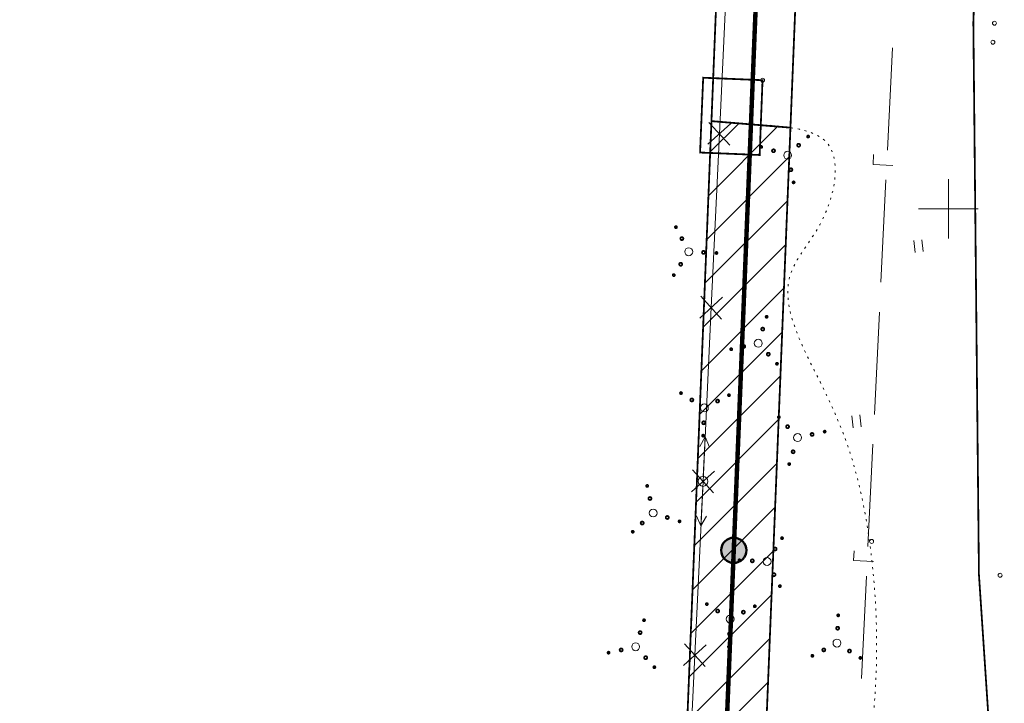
# Model space of a CAD drawing. Header units: millimetres. Extents: x 0 to 1188, y 0 to 841.
# Tile 59 of 76: x 594 to 693, y 472 to 541. Entities that reach past the tile are written whole.
import ezdxf

# ---------------------------------------------------------------- set-up
doc = ezdxf.new("R2010")
doc.units = ezdxf.units.MM
for name, pattern in [('K5LT32789', [0]), ('K5LT32797', [0]), ('K5LT32809', [0]), ('K5LT32813', [0]), ('K5LT32814', [0]), ('K5LT32817', [0.7, 0.2, -0.5]), ('K5LT32824', [0]), ('K5LT32826', [1, 0.5, -0.5]), ('K5LT_BASIC', [0])]:
    doc.linetypes.add(name, pattern=pattern)
doc.layers.add('Системный слой', color=7, linetype='Continuous')

# ---------------------------------------------------------------- blocks, each defined once
blk = doc.blocks.new('U563')
at = {"layer": 'Системный слой', "color": 7, "linetype": 'K5LT32813', "lineweight": 18}
for p, q in [((665.506, 547.363), (664.68, 529.815)), ((665.833, 530.864), (663.528, 528.766)), ((663.632, 530.968), (665.729, 528.663)), ((664.68, 529.815), (663.855, 512.268)), ((665.007, 513.317), (662.703, 511.219)), ((662.806, 513.42), (664.904, 511.115)), ((663.855, 512.268), (663.03, 494.72)), ((664.182, 495.769), (661.877, 493.671)), ((661.981, 495.873), (664.079, 493.568)), ((663.03, 494.72), (662.204, 477.173)), ((663.357, 478.221), (661.052, 476.124)), ((661.155, 478.325), (663.253, 476.02)), ((662.204, 477.173), (661.379, 459.625))]:
    blk.add_line(p, q, dxfattribs=at)
blk = doc.blocks.new('U575')
at = {"layer": 'Системный слой', "color": 11, "linetype": 'K5LT32824', "lineweight": 18, "true_color": 0xff8040}
for p, q in [((681.652, 528.16), (682.161, 538.501)), ((680.214, 526.732), (680.263, 527.731)), ((682.211, 526.634), (680.214, 526.732)), ((680.996, 514.823), (681.505, 525.164)), ((680.339, 501.486), (680.848, 511.827)), ((679.682, 488.149), (680.192, 498.49)), ((678.244, 486.721), (678.293, 487.72)), ((680.241, 486.623), (678.244, 486.721)), ((679.026, 474.812), (679.535, 485.153))]:
    blk.add_line(p, q, dxfattribs=at)
blk = doc.blocks.new('U690')
at = {"layer": 'Системный слой'}
h = blk.add_hatch(color=7, dxfattribs=at)
h.paths.add_polyline_path([(666.133, 487.76), (665.613, 488.924), (665.555, 488.896), (665.499, 488.866), (665.444, 488.833), (665.391, 488.797), (665.34, 488.759), (665.291, 488.718), (665.244, 488.674), (665.2, 488.629), (665.157, 488.581), (665.117, 488.531), (665.08, 488.479), (665.045, 488.426), (665.013, 488.37), (664.984, 488.313), (664.958, 488.255), (664.935, 488.196), (664.914, 488.135), (664.897, 488.074), (664.883, 488.011), (664.872, 487.948), (664.864, 487.885), (664.859, 487.821), (664.858, 487.758), (664.86, 487.694), (664.864, 487.63), (664.873, 487.567), (664.884, 487.504), (664.898, 487.442), (664.916, 487.38), (664.936, 487.32), (664.96, 487.26), (664.986, 487.202), (665.016, 487.145), (665.048, 487.09), (665.083, 487.037), (665.12, 486.985), (665.16, 486.935), (665.203, 486.888), (665.248, 486.842), (665.295, 486.799), (665.344, 486.758), (665.395, 486.72), (665.448, 486.684), (665.503, 486.651), (665.559, 486.621), (665.617, 486.594), (665.676, 486.57), (665.736, 486.548), (665.797, 486.53), (665.859, 486.515), (665.922, 486.502), (665.985, 486.493), (666.049, 486.488), (666.113, 486.485), (666.176, 486.486), (666.24, 486.489), (666.304, 486.496), (666.367, 486.506), (666.429, 486.52), (666.491, 486.536), (666.552, 486.556), (666.612, 486.578), (666.649, 486.594)])
h.paths.add_polyline_path([(666.825, 488.831), (666.771, 488.864), (666.714, 488.894), (666.657, 488.922), (666.598, 488.947), (666.538, 488.969), (666.477, 488.988), (666.415, 489.003), (666.352, 489.016), (666.289, 489.025), (666.226, 489.031), (666.162, 489.035), (666.098, 489.034), (666.034, 489.031), (665.971, 489.025), (665.908, 489.015), (665.845, 489.002), (665.783, 488.986), (665.722, 488.967), (665.662, 488.945), (665.613, 488.924), (666.133, 487.76), (666.649, 486.594), (666.707, 486.621), (666.763, 486.651), (666.818, 486.684), (666.871, 486.72), (666.922, 486.758), (666.971, 486.799), (667.018, 486.842), (667.063, 486.888), (667.105, 486.935), (667.145, 486.985), (667.183, 487.037), (667.218, 487.09), (667.25, 487.145), (667.279, 487.202), (667.306, 487.26), (667.329, 487.32), (667.35, 487.38), (667.367, 487.442), (667.382, 487.504), (667.393, 487.567), (667.401, 487.63), (667.406, 487.694), (667.408, 487.758), (667.406, 487.821), (667.402, 487.885), (667.394, 487.948), (667.383, 488.011), (667.369, 488.074), (667.351, 488.135), (667.331, 488.196), (667.308, 488.255), (667.281, 488.313), (667.252, 488.37), (667.22, 488.425), (667.186, 488.479), (667.148, 488.531), (667.108, 488.581), (667.066, 488.629), (667.021, 488.674), (666.974, 488.718), (666.925, 488.759), (666.874, 488.797)])
at = {"layer": 'Системный слой', "color": 7, "linetype": 'K5LT_BASIC', "lineweight": 50}
blk.add_circle((666.133, 487.76), 1.275, dxfattribs=at)
blk = doc.blocks.new('U846')
at = {"layer": 'Системный слой', "color": 7, "linetype": 'K5LT32797', "lineweight": 18}
blk.add_circle((663.03, 494.72), 0.5, dxfattribs=at)
blk = doc.blocks.new('U847')
at = {"layer": 'Системный слой', "color": 7, "linetype": 'K5LT32797', "lineweight": 18}
for p, q in [((663.241, 499.215), (662.695, 498.24)), ((663.053, 495.22), (663.241, 499.215)), ((663.241, 499.215), (663.694, 498.193))]:
    blk.add_line(p, q, dxfattribs=at)
blk = doc.blocks.new('U848')
at = {"layer": 'Системный слой', "color": 7, "linetype": 'K5LT32797', "lineweight": 18}
for p, q in [((663.006, 494.221), (662.818, 490.225)), ((662.818, 490.225), (662.366, 491.247)), ((662.818, 490.225), (663.365, 491.201))]:
    blk.add_line(p, q, dxfattribs=at)
blk = doc.blocks.new('U963')
at = {"layer": 'Системный слой', "color": 7, "linetype": 'K5LT32789', "const_width": 0.18}
for points in [[(673.578, 529.617, 1), (673.713, 529.47, 1)], [(668.842, 528.572, 1), (668.977, 528.425, 1)], [(670.048, 528.217, 1), (670.251, 527.996, 1)], [(672.585, 528.777, 1), (672.788, 528.555, 1)], [(671.801, 526.3, 1), (672.004, 526.078, 1)], [(672.115, 524.993, 1), (672.25, 524.846, 1)]]:
    blk.add_lwpolyline(points, format="xyb", close=True, dxfattribs=at)
at = {"layer": 'Системный слой', "color": 7, "linetype": 'K5LT32797', "lineweight": 18}
blk.add_circle((671.579, 527.654), 0.4, dxfattribs=at)
blk = doc.blocks.new('U964')
at = {"layer": 'Системный слой', "color": 7, "linetype": 'K5LT32789', "const_width": 0.18}
for points in [[(660.297, 520.497, 1), (660.288, 520.297, 1)], [(660.898, 519.393, 1), (660.885, 519.093, 1)], [(663.088, 517.995, 1), (663.074, 517.695, 1)], [(664.384, 517.887, 1), (664.375, 517.687, 1)], [(660.782, 516.798, 1), (660.769, 516.498, 1)], [(660.08, 515.652, 1), (660.071, 515.452, 1)]]:
    blk.add_lwpolyline(points, format="xyb", close=True, dxfattribs=at)
at = {"layer": 'Системный слой', "color": 7, "linetype": 'K5LT32797', "lineweight": 18}
blk.add_circle((661.583, 517.912), 0.4, dxfattribs=at)
blk = doc.blocks.new('U965')
at = {"layer": 'Системный слой', "color": 7, "linetype": 'K5LT32789', "const_width": 0.18}
for points in [[(669.529, 511.408, 1), (669.381, 511.273, 1)], [(669.174, 510.202, 1), (668.952, 509.999, 1)], [(667.257, 508.448, 1), (667.035, 508.246, 1)], [(665.95, 508.135, 1), (665.803, 508, 1)], [(669.734, 507.665, 1), (669.512, 507.462, 1)], [(670.574, 506.672, 1), (670.427, 506.537, 1)]]:
    blk.add_lwpolyline(points, format="xyb", close=True, dxfattribs=at)
at = {"layer": 'Системный слой', "color": 7, "linetype": 'K5LT32797', "lineweight": 18}
blk.add_circle((668.611, 508.67), 0.4, dxfattribs=at)
blk = doc.blocks.new('U966')
at = {"layer": 'Системный слой', "color": 7, "linetype": 'K5LT32789', "const_width": 0.18}
for points in [[(660.904, 503.639, 1), (660.704, 503.648, 1)], [(665.749, 503.423, 1), (665.549, 503.432, 1)], [(662.049, 502.938, 1), (661.75, 502.951, 1)], [(664.645, 502.822, 1), (664.345, 502.835, 1)], [(663.247, 500.632, 1), (662.947, 500.645, 1)], [(663.139, 499.335, 1), (662.939, 499.344, 1)]]:
    blk.add_lwpolyline(points, format="xyb", close=True, dxfattribs=at)
at = {"layer": 'Системный слой', "color": 7, "linetype": 'K5LT32797', "lineweight": 18}
blk.add_circle((663.164, 502.137), 0.4, dxfattribs=at)
blk = doc.blocks.new('U967')
at = {"layer": 'Системный слой', "color": 7, "linetype": 'K5LT32789', "const_width": 0.18}
for points in [[(657.455, 494.19, 1), (657.32, 494.337, 1)], [(657.769, 492.883, 1), (657.567, 493.105, 1)], [(656.986, 490.406, 1), (656.783, 490.628, 1)], [(659.523, 490.966, 1), (659.32, 491.187, 1)], [(660.728, 490.611, 1), (660.593, 490.758, 1)], [(655.993, 489.566, 1), (655.858, 489.713, 1)]]:
    blk.add_lwpolyline(points, format="xyb", close=True, dxfattribs=at)
at = {"layer": 'Системный слой', "color": 7, "linetype": 'K5LT32797', "lineweight": 18}
blk.add_circle((657.991, 491.529), 0.4, dxfattribs=at)
blk = doc.blocks.new('U968')
at = {"layer": 'Системный слой', "color": 7, "linetype": 'K5LT32789', "const_width": 0.18}
for points in [[(671.006, 488.891, 1), (671.015, 489.091, 1)], [(670.304, 487.746, 1), (670.318, 488.045, 1)], [(666.702, 486.656, 1), (666.711, 486.856, 1)], [(667.999, 486.548, 1), (668.012, 486.848, 1)], [(670.188, 485.15, 1), (670.202, 485.45, 1)], [(670.79, 484.046, 1), (670.799, 484.246, 1)]]:
    blk.add_lwpolyline(points, format="xyb", close=True, dxfattribs=at)
at = {"layer": 'Системный слой', "color": 7, "linetype": 'K5LT32797', "lineweight": 18}
blk.add_circle((669.504, 486.631), 0.4, dxfattribs=at)
blk = doc.blocks.new('U969')
at = {"layer": 'Системный слой', "color": 7, "linetype": 'K5LT32789', "const_width": 0.18}
for points in [[(670.62, 501.139, 1), (670.768, 501.274, 1)], [(671.461, 500.146, 1), (671.682, 500.349, 1)], [(673.938, 499.363, 1), (674.159, 499.565, 1)], [(675.244, 499.677, 1), (675.392, 499.812, 1)], [(672.02, 497.609, 1), (672.242, 497.812, 1)], [(671.665, 496.404, 1), (671.813, 496.539, 1)]]:
    blk.add_lwpolyline(points, format="xyb", close=True, dxfattribs=at)
at = {"layer": 'Системный слой', "color": 7, "linetype": 'K5LT32797', "lineweight": 18}
blk.add_circle((672.584, 499.141), 0.4, dxfattribs=at)
blk = doc.blocks.new('U970')
at = {"layer": 'Системный слой', "color": 7, "linetype": 'K5LT32789', "const_width": 0.18}
for points in [[(676.586, 481.199, 1), (676.786, 481.19, 1)], [(676.478, 479.902, 1), (676.778, 479.889, 1)], [(675.08, 477.713, 1), (675.38, 477.699, 1)], [(677.675, 477.597, 1), (677.975, 477.583, 1)], [(673.976, 477.111, 1), (674.176, 477.102, 1)], [(678.821, 476.895, 1), (679.021, 476.886, 1)]]:
    blk.add_lwpolyline(points, format="xyb", close=True, dxfattribs=at)
at = {"layer": 'Системный слой', "color": 7, "linetype": 'K5LT32797', "lineweight": 18}
blk.add_circle((676.561, 478.397), 0.4, dxfattribs=at)
blk = doc.blocks.new('U973')
at = {"layer": 'Системный слой', "color": 7, "linetype": 'K5LT32789', "const_width": 0.18}
for points in [[(657.143, 480.763, 1), (656.995, 480.628, 1)], [(656.787, 479.557, 1), (656.566, 479.354, 1)], [(653.564, 477.49, 1), (653.416, 477.355, 1)], [(654.87, 477.804, 1), (654.649, 477.601, 1)], [(657.347, 477.02, 1), (657.126, 476.817, 1)], [(658.188, 476.027, 1), (658.04, 475.892, 1)]]:
    blk.add_lwpolyline(points, format="xyb", close=True, dxfattribs=at)
at = {"layer": 'Системный слой', "color": 7, "linetype": 'K5LT32797', "lineweight": 18}
blk.add_circle((656.224, 478.026), 0.4, dxfattribs=at)
blk = doc.blocks.new('U974')
at = {"layer": 'Системный слой', "color": 7, "linetype": 'K5LT32789', "const_width": 0.18}
for points in [[(663.512, 482.324, 1), (663.312, 482.333, 1)], [(664.658, 481.623, 1), (664.358, 481.636, 1)], [(667.253, 481.507, 1), (666.954, 481.52, 1)], [(668.357, 482.108, 1), (668.157, 482.117, 1)], [(665.855, 479.317, 1), (665.556, 479.33, 1)], [(665.747, 478.021, 1), (665.548, 478.029, 1)]]:
    blk.add_lwpolyline(points, format="xyb", close=True, dxfattribs=at)
at = {"layer": 'Системный слой', "color": 7, "linetype": 'K5LT32797', "lineweight": 18}
blk.add_circle((665.772, 480.822), 0.4, dxfattribs=at)
blk = doc.blocks.new('U1045')
at = {"layer": 'Системный слой', "color": 7, "linetype": 'K5LT32797', "lineweight": 18}
for p, q in [((678.209, 500.144), (678.061, 501.335)), ((679.003, 500.243), (678.855, 501.434))]:
    blk.add_line(p, q, dxfattribs=at)
blk = doc.blocks.new('U1047')
at = {"layer": 'Системный слой', "color": 7, "linetype": 'K5LT32797', "lineweight": 18}
for p, q in [((684.471, 517.841), (684.322, 519.032)), ((685.265, 517.94), (685.116, 519.131))]:
    blk.add_line(p, q, dxfattribs=at)

msp = doc.modelspace()

# ---------------------------------------------------------------- hatches: boundary and pattern name
at = {"layer": 'Системный слой'}
h = msp.add_hatch(dxfattribs=at)
h.set_pattern_fill('Металл', angle=45, style=0, pattern_type=0)
h.set_pattern_definition([(45, (0, 0), (-2.12132, 2.12132), [])])
h.paths.add_polyline_path([(667.746742, 428.598048), (671.860024, 530.444626), (663.880057, 531.102145), (659.779335, 429.566534)])

# ---------------------------------------------------------------- linework, layer by layer
at = {"layer": 'Системный слой', "color": 3, "linetype": 'K5LT32814', "lineweight": 18, "true_color": 0x00ff00}
for p, q in [((687.811067, 525.235232), (687.811614, 519.235232)), ((690.811341, 522.235505), (684.811341, 522.234959))]:
    msp.add_line(p, q, dxfattribs=at)
at = {"layer": 'Системный слой', "color": 1, "linetype": 'K5LT32809', "true_color": 0xff0000, "const_width": 0.18}
msp.add_lwpolyline([(674.203792, 786.722165), (655.115681, 314.092511), (641.819261, 73.136725)], dxfattribs=at)
at = {"layer": 'Системный слой', "color": 7, "linetype": 'K5LT_BASIC', "const_width": 0.45}
msp.add_lwpolyline([(678.200534, 786.560748), (659.111232, 313.901596), (645.845238, 73.497191)], dxfattribs=at)
at = {"layer": 'Системный слой', "color": 1, "linetype": 'K5LT32809', "true_color": 0xff0000, "const_width": 0.18}
msp.add_lwpolyline([(682.197276, 786.399332), (663.107973, 313.74018, -0.003690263), (663.105155, 313.681204), (649.870792, 73.850003)], format="xyb", dxfattribs=at)
at = {"layer": 'Системный слой', "color": 7, "linetype": 'K5LT32789', "const_width": 0.18}
msp.add_lwpolyline([(693.966638, 439.365985), (690.900787, 485.321671), (690.336884, 541.070025), (695.976048, 695.924704), (689.99409, 747.401317)], dxfattribs=at)
at = {"layer": 'Системный слой', "color": 7, "linetype": 'K5LT32826', "const_width": 0.18}
msp.add_lwpolyline([(669.04039, 535.235739), (663.045569, 535.484984), (662.731527, 527.931668), (668.749023, 527.68148)], close=True, dxfattribs=at)
at = {"layer": 'Системный слой', "color": 3, "linetype": 'K5LT32814', "true_color": 0x00ff00, "const_width": 0.18}
msp.add_lwpolyline([(659.779335, 429.566534), (667.746742, 428.598048), (671.860024, 530.444626), (663.880057, 531.102145)], close=True, dxfattribs=at)
at = {"layer": 'Системный слой', "color": 7, "linetype": 'K5LT32797', "lineweight": 18}
for centre in [(692.472298, 540.992262), (692.312621, 539.071764), (669.04039, 535.235739), (680.062111, 488.659357), (693.036202, 485.243908)]:
    msp.add_circle(centre, 0.2, dxfattribs=at)
at = {"layer": 'Системный слой', "color": 7, "linetype": 'K5LT32817', "lineweight": 18}
msp.add_open_spline([(669.826529, 530.697211), (672.149128, 530.44402), (677.498764, 529.860843), (675.846159, 520.781381), (669.595425, 514.538521), (674.603608, 505.608725), (678.286225, 497.363822), (680.38911, 486.948561), (680.93181, 473.386955), (678.693299, 459.480824), (677.656443, 446.645699), (677.395642, 437.821791), (675.438171, 428.947549), (666.552221, 428.145287), (660.306442, 429.898044), (656.295214, 429.499926), (654.954028, 429.366812)], degree=3, knots=[0, 0, 0, 0, 3.013449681, 6.940873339, 10.205931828, 15.734126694, 19.477619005, 24.318912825, 31.367824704, 39.785762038, 45.433065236, 50.487828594, 53.535824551, 57.610996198, 61.590052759, 63.588768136, 63.588768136, 63.588768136, 63.588768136], dxfattribs=at)

# ---------------------------------------------------------------- block references
at = {"layer": 'Системный слой'}
for name in ['U563', 'U575', 'U963', 'U964', 'U1047', 'U965', 'U966', 'U969', 'U1045', 'U847', 'U967', 'U846', 'U848', 'U690', 'U968', 'U974', 'U973', 'U970']:
    msp.add_blockref(name, (0, 0), dxfattribs=at)

doc.saveas('drawing.dxf')
